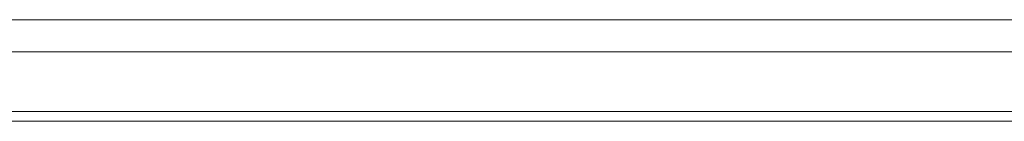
# Model space of a CAD drawing. Header units: millimetres. Extents: x 3925 to 5043, y -86 to 778.
# Tile 112 of 256: x 4338.304 to 4345.923, y -1.736 to -0.949. Entities that reach past the tile are written whole.
import ezdxf

# ---------------------------------------------------------------- set-up
doc = ezdxf.new("R2010")
doc.units = ezdxf.units.MM
doc.header["$LTSCALE"] = 46.255
for name, color, linetype in [('H30K-IO-LABEDXF_CONTINUOUS_LINE', 7, 'CONTINUOUS'), ('H30K-REAR-CODXF_CONTINUOUS_LINE', 7, 'CONTINUOUS'), ('LABEL-IO-H30DXF_CONTINUOUS_LINE', 7, 'CONTINUOUS')]:
    doc.layers.add(name, color=color, linetype=linetype)

msp = doc.modelspace()

# ---------------------------------------------------------------- linework, layer by layer
at = {"layer": 'H30K-IO-LABEDXF_CONTINUOUS_LINE', "color": 7, "linetype": 'Continuous', "lineweight": 0}
msp.add_line((4370.3388, -1.7364), (4263.4288, -1.7364), dxfattribs=at)
at = {"layer": 'H30K-REAR-CODXF_CONTINUOUS_LINE', "color": 7, "linetype": 'Continuous', "lineweight": 0}
for p, q in [((4263.4288, -0.9491), (4370.3388, -0.9491)), ((4263.4288, -1.1972), (4370.3388, -1.1972)), ((4370.3388, -1.6614), (4263.4288, -1.6614))]:
    msp.add_line(p, q, dxfattribs=at)
at = {"layer": 'LABEL-IO-H30DXF_CONTINUOUS_LINE', "color": 7, "linetype": 'Continuous', "lineweight": 0}
msp.add_line((4370.3388, -1.7364), (4263.4288, -1.7364), dxfattribs=at)

doc.saveas('drawing.dxf')
